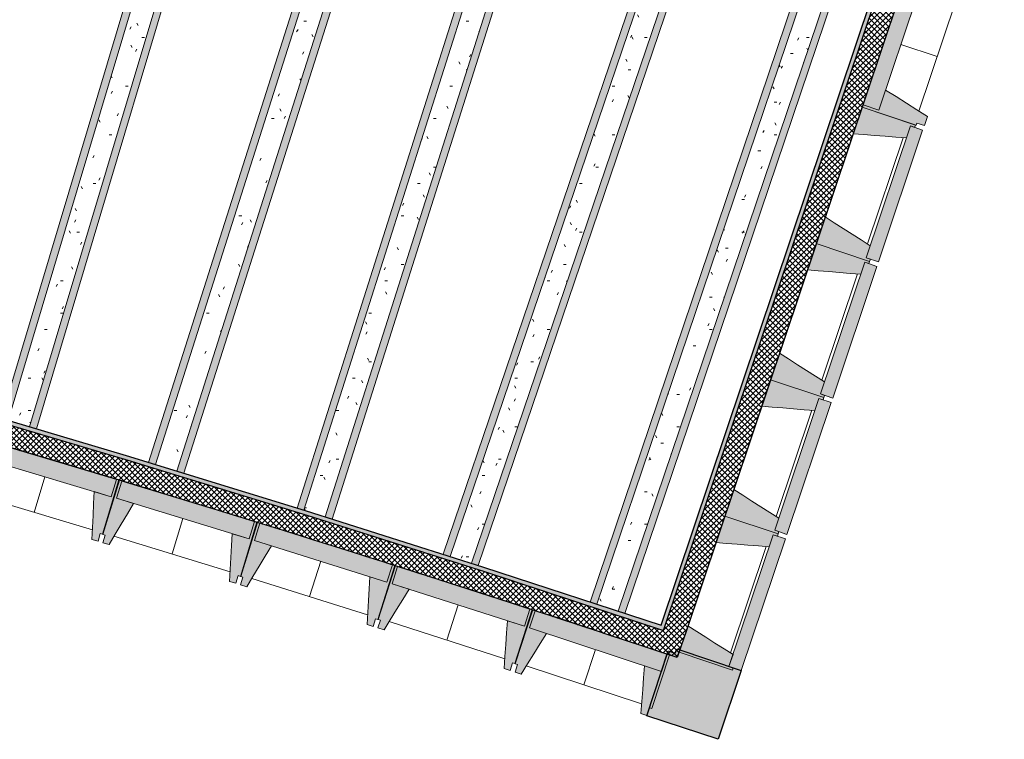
# Model space of a CAD drawing. Header units: centimetres. Extents: x -3137 to 8943, y -3619 to 550.
# Tile 44 of 47: x 8275 to 8892, y -3619 to -3169. Entities that reach past the tile are written whole.
import ezdxf

# ---------------------------------------------------------------- set-up
doc = ezdxf.new("R2010")
doc.units = ezdxf.units.CM
for name, color, linetype, lineweight in [('0-1', 7, 'Continuous', 5), ('ANNOTATIONS-6', 7, 'Continuous', 18), ('HACHURE_C-5', 7, 'Continuous', 18), ('MUR', 7, 'Continuous', 25), ('MUR_C', 7, 'Continuous', 25), ('OSSATURE', 7, 'Continuous', 18), ('OSSATURE_C', 7, 'Continuous', 18), ('Z', 7, 'Continuous', 18)]:
    doc.layers.add(name, color=color, linetype=linetype, lineweight=lineweight)
for name, color, linetype, lineweight, true_color in [('HACHURE-1', 7, 'Continuous', 25, 0x787878), ('HACHURE_C-3', 7, 'Continuous', 5, 0xdadada), ('MUR-1', 5, 'Continuous', 25, 0x0000ff), ('OSSATURE-4', 7, 'Continuous', 5, 0x787878), ('OSSATURE-5', 5, 'Continuous', 25, 0x0000ff)]:
    doc.layers.add(name, color=color, linetype=linetype, lineweight=lineweight, true_color=true_color)
pattern_1 = [(45, (0, 0), (-1.767767, 1.767767), []), (135, (0, 0), (-1.767767, -1.767767), [])]
pattern_2 = [(0, (0, 0), (40.64, 10.16), [1.676, -28.804, 1.676, -28.804, -162.56]), (0, (0, 0), (40.64, 10.16), [-60.96, 1.676, -59.284, 1.676, -28.804, -71.12]), (0, (0, 0), (40.64, 10.16), [-152.4, 1.676, -18.644, 1.676, -49.124]), (120, (15.24, 5.08), (-29.118818, 30.115272), [1.676, -28.804, 1.676, -28.804, -162.56]), (120, (15.24, 5.08), (-29.118818, 30.115272), [-60.96, 1.676, -59.284, 1.676, -28.804, -71.12]), (120, (15.24, 5.08), (-29.118818, 30.115272), [-152.4, 1.676, -18.644, 1.676, -49.124]), (240, (20.32, 25.4), (-11.521182, -40.275272), [1.676, -28.804, 1.676, -28.804, -162.56]), (240, (20.32, 25.4), (-11.521182, -40.275272), [-60.96, 1.676, -59.284, 1.676, -28.804, -71.12]), (240, (20.32, 25.4), (-11.521182, -40.275272), [-152.4, 1.676, -18.644, 1.676, -49.124])]

# ---------------------------------------------------------------- blocks, each defined once
blk = doc.blocks.new('B02_ARC_rvt-3-DDDD_AAA_NNNN_CCC_1_50_N0_Faux plafonds')
at = {"layer": 'HACHURE_C-3'}
for points in [[(1837.2, -3548.93), (2032.68, -2966.94), (2030.31, -2966.16), (1834.83, -3548.14), (1836.41, -3548.66)], [(1836.41, -3551.3), (1837.2, -3548.93), (1834.83, -3548.14), (1723.47, -3511.68), (1611.77, -3476.25), (1499.74, -3441.87), (1387.41, -3408.53), (1274.76, -3376.23), (1161.82, -3344.99), (1048.6, -3314.8), (934.97, -3285.63), (820.98, -3257.5), (707.31, -3230.56), (706.74, -3233), (821.33, -3260.16), (940.11, -3289.53), (1049.18, -3317.54), (1163.79, -3348.12), (1278.1, -3379.79), (1392.11, -3412.52), (1505.81, -3446.34), (1612.93, -3479.23), (1724.83, -3514.74), (1836.02, -3551.17)]]:
    blk.add_hatch(color=256, dxfattribs=at).paths.add_polyline_path(points)
at = {"layer": 'HACHURE_C-5'}
h = blk.add_hatch(dxfattribs=at)
h.set_pattern_fill('FP_43', color=256, style=0, pattern_type=2)
h.set_pattern_definition(pattern_1)
h.paths.add_polyline_path([(1849.21, -3555.57), (2049.8, -2958.37), (2036.98, -2954.14), (1836.41, -3551.3), (1842.81, -3553.43)])
h = blk.add_hatch(dxfattribs=at)
h.set_pattern_fill('FP_43', color=256, style=0, pattern_type=2)
h.set_pattern_definition(pattern_1)
h.paths.add_polyline_path([(1844.91, -3568.37), (1849.21, -3555.57), (1836.41, -3551.3), (1724.83, -3514.74), (1612.93, -3479.23), (1500.69, -3444.76), (1388.14, -3411.35), (1275.28, -3378.98), (1156.65, -3346.2), (1048.69, -3317.41), (934.28, -3288.04), (819.12, -3259.63), (706.74, -3233), (703.69, -3246.15), (708.9, -3247.38), (708.92, -3247.3), (796.51, -3267.99), (796.51, -3268.15), (796.93, -3268.25), (796.97, -3268.1), (884.41, -3289.41), (884.41, -3289.64), (884.82, -3289.74), (884.87, -3289.53), (972.16, -3311.47), (972.16, -3311.69), (972.57, -3311.8), (972.62, -3311.59), (1059.75, -3334.16), (1059.75, -3334.31), (1060.17, -3334.42), (1060.21, -3334.28), (1147.17, -3357.47), (1147.17, -3357.66), (1163.79, -3362.1), (1278.1, -3393.8), (1392.11, -3426.57), (1505.81, -3460.42), (1619.18, -3495.33), (1732.22, -3531.32), (1842.81, -3567.67)])
at = {"layer": 'ANNOTATIONS-6'}
for p, q in [((1961.14, -3222.34), (1960.19, -3225.18)), ((1960.19, -3225.18), (1961.14, -3222.34)), ((1932.48, -3307.65), (1931.53, -3310.5)), ((1931.53, -3310.5), (1932.48, -3307.65)), ((1903.83, -3392.97), (1902.87, -3395.81)), ((1902.87, -3395.81), (1903.83, -3392.97)), ((1875.17, -3478.29), (1874.22, -3481.13)), ((1874.22, -3481.13), (1875.17, -3478.29))]:
    blk.add_line(p, q, dxfattribs=at)
at = {"layer": 'MUR_C'}
for p, q in [((2049.8, -2958.37), (1850.01, -3553.2)), ((1834.83, -3548.14), (2029.51, -2968.53)), ((1837.2, -3548.93), (2032.68, -2966.94)), ((1836.41, -3551.3), (1837.2, -3548.93)), ((1849.21, -3555.57), (1844.91, -3568.37)), ((1850.01, -3553.2), (1849.21, -3555.57))]:
    blk.add_line(p, q, dxfattribs=at)
at = {"layer": 'MUR_C', "flags": 128}
for points in [[(707.31, -3230.56), (821.33, -3257.58), (935.1, -3285.66), (1048.6, -3314.8), (1161.82, -3344.99), (1274.76, -3376.23), (1387.41, -3408.53), (1499.74, -3441.87), (1611.77, -3476.25), (1723.47, -3511.68), (1834.83, -3548.14)], [(706.74, -3233), (820.98, -3260.07), (934.97, -3288.21), (1048.69, -3317.41), (1162.13, -3347.66), (1275.28, -3378.98), (1388.14, -3411.35), (1500.69, -3444.76), (1612.93, -3479.23), (1724.83, -3514.74), (1836.41, -3551.3)]]:
    blk.add_lwpolyline(points, dxfattribs=at)
at = {"layer": 'MUR_C'}
blk.add_arc((-2139.2, -15497.1), 12576.48, 71.53105, 74.852317, dxfattribs=at)
blk = doc.blocks.new('20_MUR PREFA_01 - MODULE_01-V112-DDDD_AAA_NNNN_CCC_1_50_N0_Faux plafonds')
at = {"layer": 'Z'}
for p, q in [((0, 10.63), (0, 34.62)), ((0, 0), (0, 0.16))]:
    blk.add_line(p, q, dxfattribs=at)
blk = doc.blocks.new('20_MUR PREFA_01 - MODULE_01 B-3165811-DDDD_AAA_NNNN_CCC_1_50_N0_Faux plafonds')
at = {"layer": 'Z'}
blk.add_line((0, 11.46), (0, 34.62), dxfattribs=at)
blk = doc.blocks.new('20_MUR PREFA_01 - MODULE_01 B-V113-DDDD_AAA_NNNN_CCC_1_50_N0_Faux plafonds')
at = {"layer": 'Z'}
for p, q in [((0, 11.46), (0, 34.62)), ((0, 0.05), (0, 0.15))]:
    blk.add_line(p, q, dxfattribs=at)
blk = doc.blocks.new('Murs 2 - Murs 1-3190063-DDDD_AAA_NNNN_CCC_1_50_N0_Faux plafonds')
at = {"layer": 'HACHURE-1'}
blk.add_hatch(color=256, dxfattribs=at).paths.add_polyline_path([(1870.55, -3619.49), (1884.98, -3576.52), (1844.59, -3562.95), (1843.69, -3565.64), (1839.23, -3564.17), (1825.86, -3604.77), (1866.45, -3618.14)])
at = {"layer": 'MUR'}
blk.add_line((1835.01, -3576.98), (1838.54, -3566.27), dxfattribs=at)
blk.add_line((1835.01, -3576.98), (1838.54, -3566.27), dxfattribs=at)
at = {"layer": 'MUR_C'}
for p, q in [((1825.86, -3604.77), (1839.23, -3564.17)), ((1839.23, -3564.17), (1843.69, -3565.64)), ((1843.69, -3565.64), (1844.59, -3562.95)), ((1844.59, -3562.95), (1884.98, -3576.52)), ((1884.98, -3576.52), (1870.55, -3619.49)), ((1870.55, -3619.49), (1825.86, -3604.77))]:
    blk.add_line(p, q, dxfattribs=at)
blk = doc.blocks.new('B02_DC_STR_rvt-3-DDDD_AAA_NNNN_CCC_1_50_N0_Faux plafonds')
at = {"layer": 'ANNOTATIONS-6'}
h = blk.add_hatch(dxfattribs=at)
h.set_pattern_fill('FP_175', color=256, style=0, pattern_type=2)
h.set_pattern_definition([(68.195, (2230.979, -666.66), (13.2798029, 38.3058878), [1.475, -25.339, 1.475, -25.339, -143.009]), (68.195, (2230.979, -666.66), (13.2798029, 38.3058878), [-53.628, 1.475, -52.154, 1.475, -25.339, -62.567]), (68.195, (2230.979, -666.66), (13.2798029, 38.3058878), [-134.071, 1.475, -16.401, 1.475, -43.216]), (170.517, (2235.959, -651.656), (-9.515406, -8.633267), [0.2777, -4.771, 0.2777, -4.771, -26.929]), (170.517, (2235.959, -651.656), (-9.515406, -8.633267), [-10.098, 0.2777, -9.821, 0.2777, -4.771, -11.781]), (170.517, (2235.959, -651.656), (-9.515406, -8.633267), [-25.246, 0.2777, -3.088, 0.2777, -8.138]), (259.045, (2237.619, -637.284), (-3.764471, -29.6723342), [1.441, -24.764, 1.441, -164.525]), (259.045, (2237.619, -637.284), (-3.764471, -29.6723342), [-27.646, -24.764, 1.441, -50.969, -87.351]), (259.045, (2237.619, -637.284), (-3.764471, -29.6723342), [-104.821, 1.441, -24.764, 1.441, -59.704]), (259.045, (2237.619, -637.284), (-3.764471, -29.6723342), [-132.467, -16.029, 1.441, -42.234])])
h.paths.add_polyline_path([(1425.8, -3419.92), (1600.52, -2835.2), (1596.21, -2833.93), (1421.48, -3418.64), (1424.94, -3419.67)])
h = blk.add_hatch(dxfattribs=at)
h.set_pattern_fill('FP_70', color=256, style=0, pattern_type=2)
h.set_pattern_definition(pattern_2)
h.paths.add_polyline_path([(1439.22, -3423.9), (1613.96, -2839.14), (1600.52, -2835.2), (1425.8, -3419.92)])
h = blk.add_hatch(dxfattribs=at)
h.set_pattern_fill('FP_176', color=256, style=0, pattern_type=2)
h.set_pattern_definition([(68.195, (2154.782, -643.89), (13.2798029, 38.3058878), [1.475, -25.339, 1.475, -25.339, -143.009]), (68.195, (2154.782, -643.89), (13.2798029, 38.3058878), [-53.628, 1.475, -52.154, 1.475, -25.339, -62.567]), (68.195, (2154.782, -643.89), (13.2798029, 38.3058878), [-134.071, 1.475, -16.401, 1.475, -43.216]), (170.517, (2159.762, -628.887), (-9.515406, -8.633267), [0.2777, -4.771, 0.2777, -4.771, -26.929]), (170.517, (2159.762, -628.887), (-9.515406, -8.633267), [-10.098, 0.2777, -9.821, 0.2777, -4.771, -11.781]), (170.517, (2159.762, -628.887), (-9.515406, -8.633267), [-25.246, 0.2777, -3.088, 0.2777, -8.138]), (259.045, (2161.422, -614.515), (-3.764471, -29.6723342), [1.441, -24.764, 1.441, -164.525]), (259.045, (2161.422, -614.515), (-3.764471, -29.6723342), [-27.646, -24.764, 1.441, -50.969, -87.351]), (259.045, (2161.422, -614.515), (-3.764471, -29.6723342), [-104.821, 1.441, -24.764, 1.441, -59.704]), (259.045, (2161.422, -614.515), (-3.764471, -29.6723342), [-132.467, -16.029, 1.441, -42.234])])
h.paths.add_polyline_path([(1443.53, -3425.18), (1618.27, -2840.41), (1613.96, -2839.14), (1439.22, -3423.9)])
h = blk.add_hatch(dxfattribs=at)
h.set_pattern_fill('FP_177', color=256, style=0, pattern_type=2)
h.set_pattern_definition([(67.495, (2354.815, -749.26), (13.8699508, 38.370114), [1.495, -25.682, 1.495, -25.682, -144.942]), (67.495, (2354.815, -749.26), (13.8699508, 38.370114), [-54.353, 1.495, -52.858, 1.495, -25.682, -63.412]), (67.495, (2354.815, -749.26), (13.8699508, 38.370114), [-135.883, 1.495, -16.623, 1.495, -43.8]), (178.217, (2360.016, -734.259), (-9.937755, -9.479384), [0.2862, -4.917, 0.2862, -4.917, -27.753]), (178.217, (2360.016, -734.259), (-9.937755, -9.479384), [-10.407, 0.2862, -10.121, 0.2862, -4.917, -12.142]), (178.217, (2360.016, -734.259), (-9.937755, -9.479384), [-26.018, 0.2862, -3.183, 0.2862, -8.387]), (258.369, (2361.75, -720.286), (-3.9324882, -28.8914269), [1.419, -24.38, 1.419, -161.972]), (258.369, (2361.75, -720.286), (-3.9324882, -28.8914269), [-27.217, -24.38, 1.419, -50.178, -85.995]), (258.369, (2361.75, -720.286), (-3.9324882, -28.8914269), [-103.194, 1.419, -24.38, 1.419, -58.778]), (258.369, (2361.75, -720.286), (-3.9324882, -28.8914269), [-130.412, -15.78, 1.419, -41.579])])
h.paths.add_polyline_path([(1518.09, -3447.5), (1703.2, -2865.71), (1698.89, -2864.4), (1513.78, -3446.18)])
h = blk.add_hatch(dxfattribs=at)
h.set_pattern_fill('FP_66', color=256, style=0, pattern_type=2)
h.set_pattern_definition(pattern_2)
h.paths.add_polyline_path([(1531.47, -3451.61), (1716.6, -2869.78), (1703.2, -2865.71), (1518.09, -3447.5), (1522.35, -3448.81)])
h = blk.add_hatch(dxfattribs=at)
h.set_pattern_fill('FP_178', color=256, style=0, pattern_type=2)
h.set_pattern_definition([(67.495, (2279.033, -725.147), (13.8699508, 38.370114), [1.495, -25.682, 1.495, -170.624]), (67.495, (2279.033, -725.147), (13.8699508, 38.370114), [-28.671, -25.682, 1.495, -52.858, -90.589]), (67.495, (2279.033, -725.147), (13.8699508, 38.370114), [-108.706, 1.495, -25.682, 1.495, -61.917]), (67.495, (2279.033, -725.147), (13.8699508, 38.370114), [-137.378, -16.623, 1.495, -43.8]), (178.217, (2284.234, -710.146), (-9.937755, -9.479384), [0.2862, -4.917, 0.2862, -4.917, -27.753]), (178.217, (2284.234, -710.146), (-9.937755, -9.479384), [-10.407, 0.2862, -10.121, 0.2862, -4.917, -12.142]), (178.217, (2284.234, -710.146), (-9.937755, -9.479384), [-26.018, 0.2862, -3.183, 0.2862, -8.387]), (258.369, (2285.968, -696.174), (-3.9324882, -28.8914269), [1.419, -24.38, 1.419, -161.972]), (258.369, (2285.968, -696.174), (-3.9324882, -28.8914269), [-27.217, -24.38, 1.419, -50.178, -85.995]), (258.369, (2285.968, -696.174), (-3.9324882, -28.8914269), [-103.194, 1.419, -24.38, 1.419, -58.778]), (258.369, (2285.968, -696.174), (-3.9324882, -28.8914269), [-130.412, -15.78, 1.419, -41.579])])
h.paths.add_polyline_path([(1535.77, -3452.93), (1720.9, -2871.09), (1716.6, -2869.78), (1531.47, -3451.61)])
h = blk.add_hatch(dxfattribs=at)
h.set_pattern_fill('FP_179', color=256, style=0, pattern_type=2)
h.set_pattern_definition([(67.524, (2443.641, -775.59), (13.8457811, 38.3682711), [1.494, -25.669, 1.494, -25.669, -144.868]), (67.524, (2443.641, -775.59), (13.8457811, 38.3682711), [-54.326, 1.494, -52.832, 1.494, -25.669, -63.38]), (67.524, (2443.641, -775.59), (13.8457811, 38.3682711), [-135.814, 1.494, -16.615, 1.494, -43.777]), (177.929, (2448.833, -760.588), (-9.920862, -9.44665), [0.28575, -4.91, 0.28575, -32.619]), (177.929, (2448.833, -760.588), (-9.920862, -9.44665), [-5.481, -4.91, 0.28575, -10.105, -17.318]), (177.929, (2448.833, -760.588), (-9.920862, -9.44665), [-20.782, 0.28575, -4.91, 0.28575, -11.837]), (177.929, (2448.833, -760.588), (-9.920862, -9.44665), [-26.263, -3.178, 0.28575, -8.373]), (258.397, (2450.564, -746.6), (-3.925181, -28.9215514), [1.42, -24.395, 1.42, -24.395, -137.678]), (258.397, (2450.564, -746.6), (-3.925181, -28.9215514), [-51.629, 1.42, -50.21, 1.42, -24.395, -60.234]), (258.397, (2450.564, -746.6), (-3.925181, -28.9215514), [-129.074, 1.42, -15.79, 1.42, -41.605])])
h.paths.add_polyline_path([(1611.04, -3476.03), (1795.8, -2893.91), (1791.51, -2892.57), (1606.74, -3474.71)])
h = blk.add_hatch(dxfattribs=at)
h.set_pattern_fill('FP_105', color=256, style=0, pattern_type=2)
h.set_pattern_definition(pattern_2)
h.paths.add_polyline_path([(1624.39, -3480.25), (1809.1, -2898.09), (1795.8, -2893.91), (1611.04, -3476.03), (1612.93, -3476.62), (1621.17, -3479.23)])
h = blk.add_hatch(dxfattribs=at)
h.set_pattern_fill('FP_180', color=256, style=0, pattern_type=2)
h.set_pattern_definition([(67.524, (2367.842, -751.531), (13.8457811, 38.3682711), [1.494, -25.669, 1.494, -25.669, -144.868]), (67.524, (2367.842, -751.531), (13.8457811, 38.3682711), [-54.326, 1.494, -52.832, 1.494, -25.669, -63.38]), (67.524, (2367.842, -751.531), (13.8457811, 38.3682711), [-135.814, 1.494, -16.615, 1.494, -43.777]), (177.929, (2373.034, -736.53), (-9.920862, -9.44665), [0.28575, -4.91, 0.28575, -4.91, -27.71]), (177.929, (2373.034, -736.53), (-9.920862, -9.44665), [-10.391, 0.28575, -10.105, 0.28575, -4.91, -12.123]), (177.929, (2373.034, -736.53), (-9.920862, -9.44665), [-25.978, 0.28575, -3.178, 0.28575, -8.373]), (258.397, (2374.764, -722.542), (-3.925181, -28.9215514), [1.42, -24.395, 1.42, -24.395, -137.678]), (258.397, (2374.764, -722.542), (-3.925181, -28.9215514), [-51.629, 1.42, -50.21, 1.42, -24.395, -60.234]), (258.397, (2374.764, -722.542), (-3.925181, -28.9215514), [-129.074, 1.42, -15.79, 1.42, -41.605])])
h.paths.add_polyline_path([(1628.68, -3481.61), (1813.45, -2899.46), (1809.16, -2898.11), (1624.39, -3480.25)])
h = blk.add_hatch(dxfattribs=at)
h.set_pattern_fill('FP_181', color=256, style=0, pattern_type=2)
h.set_pattern_definition([(66.679, (2568.279, -873.055), (14.5291417, 38.3753906), [1.514, -26.012, 1.514, -26.012, -146.806]), (66.679, (2568.279, -873.055), (14.5291417, 38.3753906), [-55.052, 1.514, -53.538, 1.514, -26.012, -64.228]), (66.679, (2568.279, -873.055), (14.5291417, 38.3753906), [-137.631, 1.514, -16.837, 1.514, -44.363]), (185.249, (2573.727, -858.081), (-10.410315, -10.300575), [0.30093, -5.17, 0.30093, -34.351]), (185.249, (2573.727, -858.081), (-10.410315, -10.300575), [-5.772, -5.17, 0.30093, -10.642, -18.238]), (185.249, (2573.727, -858.081), (-10.410315, -10.300575), [-21.886, 0.30093, -5.17, 0.30093, -12.466]), (185.249, (2573.727, -858.081), (-10.410315, -10.300575), [-27.658, -3.347, 0.30093, -8.818]), (257.598, (2575.543, -844.524), (-4.1186674, -28.0745622), [1.395, -23.974, 1.395, -159.274]), (257.598, (2575.543, -844.524), (-4.1186674, -28.0745622), [-26.764, -23.974, 1.395, -49.343, -84.563]), (257.598, (2575.543, -844.524), (-4.1186674, -28.0745622), [-101.476, 1.395, -23.974, 1.395, -57.799]), (257.598, (2575.543, -844.524), (-4.1186674, -28.0745622), [-128.24, -15.517, 1.395, -40.886])])
h.paths.add_polyline_path([(1702.59, -3505.06), (1899.29, -2926.41), (1895, -2925.06), (1698.3, -3503.7)])
h = blk.add_hatch(dxfattribs=at)
h.set_pattern_fill('FP_105', color=256, style=0, pattern_type=2)
h.set_pattern_definition(pattern_2)
h.paths.add_polyline_path([(1715.94, -3509.29), (1912.64, -2930.63), (1909.17, -2929.51), (1899.29, -2926.41), (1702.59, -3505.06)])
h = blk.add_hatch(dxfattribs=at)
h.set_pattern_fill('FP_182', color=256, style=0, pattern_type=2)
h.set_pattern_definition([(66.679, (2492.984, -847.46), (14.5291417, 38.3753906), [1.514, -26.012, 1.514, -26.012, -146.806]), (66.679, (2492.984, -847.46), (14.5291417, 38.3753906), [-55.052, 1.514, -53.538, 1.514, -26.012, -64.228]), (66.679, (2492.984, -847.46), (14.5291417, 38.3753906), [-137.631, 1.514, -16.837, 1.514, -44.363]), (185.249, (2498.433, -832.485), (-10.410315, -10.300575), [0.30093, -5.17, 0.30093, -34.351]), (185.249, (2498.433, -832.485), (-10.410315, -10.300575), [-5.772, -5.17, 0.30093, -10.642, -18.238]), (185.249, (2498.433, -832.485), (-10.410315, -10.300575), [-21.886, 0.30093, -5.17, 0.30093, -12.466]), (185.249, (2498.433, -832.485), (-10.410315, -10.300575), [-27.658, -3.347, 0.30093, -8.818]), (257.598, (2500.249, -818.928), (-4.1186674, -28.0745622), [1.395, -23.974, 1.395, -159.274]), (257.598, (2500.249, -818.928), (-4.1186674, -28.0745622), [-26.764, -23.974, 1.395, -49.343, -84.563]), (257.598, (2500.249, -818.928), (-4.1186674, -28.0745622), [-101.476, 1.395, -23.974, 1.395, -57.799]), (257.598, (2500.249, -818.928), (-4.1186674, -28.0745622), [-128.24, -15.517, 1.395, -40.886])])
h.paths.add_polyline_path([(1720.23, -3510.65), (1916.92, -2932.02), (1912.64, -2930.63), (1715.94, -3509.29), (1718.57, -3510.12)])
h = blk.add_hatch(dxfattribs=at)
h.set_pattern_fill('FP_183', color=256, style=0, pattern_type=2)
h.set_pattern_definition([(66.745, (2654.792, -897.89), (14.477296, 38.3768775), [1.513, -25.988, 1.513, -25.988, -146.669]), (66.745, (2654.792, -897.89), (14.477296, 38.3768775), [-55.001, 1.513, -53.488, 1.513, -25.988, -64.168]), (66.745, (2654.792, -897.89), (14.477296, 38.3768775), [-137.502, 1.513, -16.821, 1.513, -44.322]), (184.751, (2660.221, -882.912), (-10.37356, -10.239378), [0.29962, -5.148, 0.29962, -34.202]), (184.751, (2660.221, -882.912), (-10.37356, -10.239378), [-5.747, -5.148, 0.29962, -10.596, -18.159]), (184.751, (2660.221, -882.912), (-10.37356, -10.239378), [-21.791, 0.29962, -5.148, 0.29962, -12.412]), (184.751, (2660.221, -882.912), (-10.37356, -10.239378), [-27.538, -3.332, 0.29962, -8.78]), (257.659, (2662.031, -869.323), (-4.10453, -28.1369036), [1.397, -24.005, 1.397, -159.482]), (257.659, (2662.031, -869.323), (-4.10453, -28.1369036), [-26.799, -24.005, 1.397, -49.407, -84.673]), (257.659, (2662.031, -869.323), (-4.10453, -28.1369036), [-101.608, 1.397, -24.005, 1.397, -57.874]), (257.659, (2662.031, -869.323), (-4.10453, -28.1369036), [-128.407, -15.537, 1.397, -40.939])])
h.paths.add_polyline_path([(1794.55, -3534.95), (1990.41, -2955.85), (1986.13, -2954.46), (1790.27, -3533.55)])
h = blk.add_hatch(dxfattribs=at)
h.set_pattern_fill('FP_70', color=256, style=0, pattern_type=2)
h.set_pattern_definition(pattern_2)
h.paths.add_polyline_path([(1807.85, -3539.31), (2003.73, -2960.17), (1990.41, -2955.85), (1794.55, -3534.95), (1806.99, -3539.03)])
h = blk.add_hatch(dxfattribs=at)
h.set_pattern_fill('FP_184', color=256, style=0, pattern_type=2)
h.set_pattern_definition([(66.745, (2579.458, -872.411), (14.477296, 38.3768775), [1.513, -25.988, 1.513, -172.657]), (66.745, (2579.458, -872.411), (14.477296, 38.3768775), [-29.013, -25.988, 1.513, -53.488, -91.668]), (66.745, (2579.458, -872.411), (14.477296, 38.3768775), [-110.002, 1.513, -25.988, 1.513, -62.655]), (66.745, (2579.458, -872.411), (14.477296, 38.3768775), [-139.015, -16.821, 1.513, -44.322]), (184.751, (2584.887, -857.433), (-10.37356, -10.239378), [0.29962, -5.148, 0.29962, -34.202]), (184.751, (2584.887, -857.433), (-10.37356, -10.239378), [-5.747, -5.148, 0.29962, -10.596, -18.159]), (184.751, (2584.887, -857.433), (-10.37356, -10.239378), [-21.791, 0.29962, -5.148, 0.29962, -12.412]), (184.751, (2584.887, -857.433), (-10.37356, -10.239378), [-27.538, -3.332, 0.29962, -8.78]), (257.659, (2586.697, -843.844), (-4.10453, -28.1369036), [1.397, -24.005, 1.397, -159.482]), (257.659, (2586.697, -843.844), (-4.10453, -28.1369036), [-26.799, -24.005, 1.397, -49.407, -84.673]), (257.659, (2586.697, -843.844), (-4.10453, -28.1369036), [-101.608, 1.397, -24.005, 1.397, -57.874]), (257.659, (2586.697, -843.844), (-4.10453, -28.1369036), [-128.407, -15.537, 1.397, -40.939])])
h.paths.add_polyline_path([(1812.13, -3540.71), (2008.01, -2961.55), (2003.73, -2960.17), (1807.85, -3539.31), (1809.1, -3539.72)])
at = {"layer": 'OSSATURE-4'}
for points in [[(1971.21, -3225.72), (1998.91, -3143.25), (1988.99, -3139.92), (1961.29, -3222.39)], [(1999.75, -3235.3), (2001.66, -3229.62), (1975.48, -3213.03), (1971.21, -3225.72), (1961.29, -3222.39), (1966.24, -3207.17), (1960.66, -3223.76), (1994.53, -3235.13), (1995.01, -3233.71), (1999.24, -3235.13)], [(1988.49, -3243.04), (1991.01, -3235.53), (1993.61, -3236.41), (1994.09, -3234.99), (1960.66, -3223.76), (1955.09, -3240.35), (1981.81, -3242.51)], [(1970.95, -3320.57), (1998.65, -3238.1), (1991.01, -3235.53), (1963.31, -3318.01), (1965.91, -3318.88)], [(1965.43, -3320.3), (1965.91, -3318.88), (1963.31, -3318.01), (1965.83, -3310.5), (1937.58, -3292.49), (1932.01, -3309.08), (1963.31, -3319.59)], [(1959.83, -3328.36), (1962.35, -3320.85), (1964.95, -3321.72), (1965.43, -3320.3), (1932.01, -3309.08), (1926.43, -3325.66), (1953.15, -3327.82)], [(1942.3, -3405.89), (1970, -3323.42), (1962.35, -3320.85), (1934.65, -3403.32), (1937.25, -3404.2)], [(1936.77, -3405.62), (1937.25, -3404.2), (1934.65, -3403.32), (1937.17, -3395.81), (1908.92, -3377.8), (1903.35, -3394.39), (1934.65, -3404.9)], [(1931.17, -3413.68), (1933.7, -3406.17), (1936.3, -3407.04), (1936.77, -3405.62), (1903.35, -3394.39), (1897.78, -3410.98), (1924.49, -3413.14)], [(1913.64, -3491.21), (1941.34, -3408.73), (1933.7, -3406.17), (1905.99, -3488.64), (1908.59, -3489.51)], [(1490.37, -3467.64), (1493.6, -3456.8), (1410.22, -3431.97), (1406.99, -3442.81), (1484.95, -3466.02)], [(1482.08, -3495.49), (1483.51, -3490.7), (1484.95, -3491.13), (1495.08, -3457.09), (1480.23, -3452.66), (1480.23, -3452.82), (1493.6, -3456.8), (1490.37, -3467.64), (1479.67, -3464.45), (1478.25, -3494.35)], [(1488.96, -3497.58), (1504.31, -3471.89), (1493.62, -3468.62), (1496.93, -3457.8), (1510.28, -3461.88), (1510.36, -3461.76), (1495.54, -3457.23), (1485.16, -3491.19), (1486.59, -3491.63), (1485.13, -3496.41), (1486.59, -3496.86)], [(1576.83, -3494.05), (1580.13, -3483.23), (1496.93, -3457.8), (1493.68, -3468.64), (1573.83, -3493.13)], [(1908.12, -3490.93), (1908.59, -3489.51), (1905.99, -3488.64), (1908.52, -3481.13), (1880.27, -3463.12), (1874.69, -3479.71), (1905.99, -3490.22)], [(1568.33, -3521.84), (1569.79, -3517.05), (1571.23, -3517.49), (1581.61, -3483.53), (1566.78, -3479), (1566.78, -3479.15), (1580.13, -3483.23), (1576.83, -3494.05), (1566.14, -3490.78), (1564.51, -3520.67), (1565.32, -3520.92)], [(1575.19, -3523.97), (1590.73, -3498.39), (1580.07, -3495.05), (1583.45, -3484.26), (1596.78, -3488.43), (1596.85, -3488.31), (1582.06, -3483.67), (1571.44, -3517.56), (1572.87, -3518.01), (1571.38, -3522.78), (1572.87, -3523.25)], [(1663.08, -3521.07), (1666.47, -3510.28), (1583.45, -3484.26), (1580.07, -3495.05), (1657.32, -3519.27)], [(1902.52, -3498.99), (1905.04, -3491.48), (1907.64, -3492.36), (1908.12, -3490.93), (1874.69, -3479.71), (1869.12, -3496.3), (1895.84, -3498.45)], [(1884.98, -3576.52), (1912.69, -3494.05), (1905.04, -3491.48), (1877.34, -3573.95), (1879.94, -3574.83)], [(1654.39, -3548.8), (1655.89, -3544.03), (1657.32, -3544.48), (1667.94, -3510.59), (1653.15, -3505.95), (1653.15, -3506.11), (1666.47, -3510.28), (1663.08, -3521.07), (1652.42, -3517.73), (1650.58, -3547.6), (1651.5, -3547.89)], [(1661.24, -3550.99), (1676.96, -3525.52), (1666.32, -3522.1), (1669.78, -3511.33), (1683.07, -3515.6), (1683.15, -3515.48), (1668.4, -3510.73), (1657.53, -3544.54), (1658.96, -3545), (1657.43, -3549.76), (1658.96, -3550.26)], [(1749.15, -3548.72), (1752.61, -3537.95), (1669.78, -3511.33), (1666.32, -3522.1), (1743.21, -3546.81)], [(1740.26, -3576.38), (1741.79, -3571.62), (1743.21, -3572.08), (1754.08, -3538.27), (1739.32, -3533.53), (1739.32, -3533.68), (1752.61, -3537.95), (1749.15, -3548.72), (1738.51, -3545.3), (1736.45, -3575.16), (1737.48, -3575.49)], [(1747.08, -3578.62), (1762.99, -3553.26), (1752.37, -3549.77), (1755.91, -3539.03), (1769.18, -3543.39), (1769.26, -3543.27), (1754.53, -3538.42), (1743.42, -3572.15), (1744.85, -3572.62), (1743.29, -3577.37), (1744.85, -3577.88)], [(1835.01, -3576.98), (1838.55, -3566.24), (1755.91, -3539.03), (1752.37, -3549.77), (1828.91, -3574.97)], [(1879.46, -3576.25), (1879.94, -3574.83), (1877.34, -3573.95), (1879.86, -3566.44), (1851.61, -3548.43), (1846.04, -3565.02), (1877.34, -3575.54)], [(1825.92, -3604.58), (1827.48, -3599.83), (1828.91, -3600.3), (1840.02, -3566.57), (1825.3, -3561.72), (1825.3, -3561.87), (1838.55, -3566.24), (1835.01, -3576.98), (1824.4, -3573.49), (1822.12, -3603.33), (1823.26, -3603.7)]]:
    blk.add_hatch(color=256, dxfattribs=at).paths.add_polyline_path(points)
at = {"layer": 'ANNOTATIONS-6'}
for p, q in [((1421.48, -3418.64), (1596.21, -2833.93)), ((1600.52, -2835.2), (1425.8, -3419.92)), ((1613.96, -2839.14), (1439.22, -3423.9)), ((1618.27, -2840.41), (1443.53, -3425.18)), ((1513.78, -3446.18), (1698.89, -2864.4)), ((1703.2, -2865.71), (1518.09, -3447.5)), ((1716.6, -2869.78), (1531.47, -3451.61)), ((1720.9, -2871.09), (1535.77, -3452.93)), ((1606.74, -3474.71), (1791.51, -2892.57)), ((1795.8, -2893.91), (1611.04, -3476.03)), ((1809.16, -2898.11), (1624.39, -3480.25)), ((1813.45, -2899.46), (1628.68, -3481.61)), ((1698.3, -3503.7), (1895, -2925.06)), ((1899.29, -2926.41), (1702.59, -3505.06)), ((1912.64, -2930.63), (1715.94, -3509.29)), ((1916.92, -2932.02), (1720.23, -3510.65)), ((1790.27, -3533.55), (1986.13, -2954.46)), ((1990.41, -2955.85), (1794.55, -3534.95)), ((2003.73, -2960.17), (1807.85, -3539.31)), ((2008.01, -2961.55), (1812.13, -3540.71))]:
    blk.add_line(p, q, dxfattribs=at)
at = {"layer": 'OSSATURE'}
for p, q in [((1996.35, -3226.25), (2019.27, -3158)), ((1964.15, -3309.42), (1986.5, -3242.88)), ((1935.49, -3394.74), (1957.84, -3328.2)), ((1906.84, -3480.06), (1929.19, -3413.52)), ((1405.61, -3466.57), (1478.54, -3488.28)), ((1492.07, -3492.37), (1564.84, -3514.6)), ((1878.18, -3565.37), (1900.53, -3498.83)), ((1578.34, -3518.78), (1650.95, -3541.54)), ((1664.43, -3545.82), (1736.87, -3569.1)), ((1750.31, -3573.47), (1822.58, -3597.27))]:
    blk.add_line(p, q, dxfattribs=at)
at = {"layer": 'OSSATURE_C'}
for p, q in [((1961.29, -3222.39), (1988.99, -3139.92)), ((1998.91, -3143.25), (1971.21, -3225.72)), ((1960.66, -3223.76), (1966.24, -3207.17)), ((1966.37, -3207.26), (1961.29, -3222.39)), ((1966.24, -3207.17), (1966.37, -3207.26)), ((1971.21, -3225.72), (1975.48, -3213.03)), ((1955.09, -3240.35), (1960.66, -3223.76)), ((1994.53, -3235.13), (1960.66, -3223.76)), ((1960.66, -3223.76), (1994.09, -3234.99)), ((1971.21, -3225.72), (1961.29, -3222.39)), ((1961.29, -3222.39), (1971.21, -3225.72)), ((2001.66, -3229.62), (1999.75, -3235.3)), ((1963.31, -3318.01), (1991.01, -3235.53)), ((1998.65, -3238.1), (1970.95, -3320.57)), ((1991.01, -3235.53), (1988.49, -3243.04)), ((1993.61, -3236.41), (1991.01, -3235.53)), ((1991.01, -3235.53), (1998.65, -3238.1)), ((1994.09, -3234.99), (1993.61, -3236.41)), ((1995.01, -3233.71), (1994.53, -3235.13)), ((1999.75, -3235.3), (1995.01, -3233.71)), ((1932.01, -3309.08), (1937.58, -3292.49)), ((1926.43, -3325.66), (1932.01, -3309.08)), ((1965.43, -3320.3), (1932.01, -3309.08)), ((1932.01, -3309.08), (1965.43, -3320.3)), ((1965.83, -3310.5), (1963.31, -3318.01)), ((1963.31, -3318.01), (1965.91, -3318.88)), ((1970.95, -3320.57), (1963.31, -3318.01)), ((1934.65, -3403.32), (1962.35, -3320.85)), ((1970, -3323.42), (1942.3, -3405.89)), ((1962.35, -3320.85), (1959.83, -3328.36)), ((1964.95, -3321.72), (1962.35, -3320.85)), ((1962.35, -3320.85), (1970, -3323.42)), ((1965.43, -3320.3), (1964.95, -3321.72)), ((1965.91, -3318.88), (1965.43, -3320.3)), ((1903.35, -3394.39), (1908.92, -3377.8)), ((1897.78, -3410.98), (1903.35, -3394.39)), ((1936.77, -3405.62), (1903.35, -3394.39)), ((1903.35, -3394.39), (1936.77, -3405.62)), ((1937.17, -3395.81), (1934.65, -3403.32)), ((1934.65, -3403.32), (1937.25, -3404.2)), ((1942.3, -3405.89), (1934.65, -3403.32)), ((1937.25, -3404.2), (1936.77, -3405.62)), ((1905.99, -3488.64), (1933.7, -3406.17)), ((1941.34, -3408.73), (1913.64, -3491.21)), ((1933.7, -3406.17), (1931.17, -3413.68)), ((1936.3, -3407.04), (1933.7, -3406.17)), ((1933.7, -3406.17), (1941.34, -3408.73)), ((1936.77, -3405.62), (1936.3, -3407.04)), ((1410.22, -3431.97), (1493.6, -3456.8)), ((1490.37, -3467.64), (1406.99, -3442.81)), ((1480.22, -3452.82), (1480.23, -3452.66)), ((1493.6, -3456.8), (1480.22, -3452.82)), ((1480.23, -3452.66), (1495.08, -3457.09)), ((1495.08, -3457.09), (1484.95, -3491.13)), ((1485.16, -3491.19), (1495.54, -3457.23)), ((1490.37, -3467.64), (1493.6, -3456.8)), ((1493.6, -3456.8), (1490.37, -3467.64)), ((1496.93, -3457.8), (1493.62, -3468.62)), ((1493.62, -3468.62), (1496.93, -3457.8)), ((1495.54, -3457.23), (1510.36, -3461.76)), ((1510.28, -3461.88), (1496.93, -3457.8)), ((1496.93, -3457.8), (1580.13, -3483.23)), ((1479.67, -3464.45), (1490.37, -3467.64)), ((1510.36, -3461.76), (1510.28, -3461.88)), ((1874.69, -3479.71), (1880.27, -3463.12)), ((1493.62, -3468.62), (1504.31, -3471.89)), ((1576.83, -3494.05), (1493.62, -3468.62)), ((1566.78, -3479.15), (1566.78, -3479)), ((1566.78, -3479), (1581.61, -3483.53)), ((1580.13, -3483.23), (1566.78, -3479.15)), ((1581.61, -3483.53), (1571.23, -3517.49)), ((1571.44, -3517.56), (1582.06, -3483.67)), ((1576.83, -3494.05), (1580.13, -3483.23)), ((1580.13, -3483.23), (1576.83, -3494.05)), ((1583.45, -3484.26), (1580.07, -3495.05)), ((1580.07, -3495.05), (1583.45, -3484.26)), ((1582.06, -3483.67), (1596.85, -3488.31)), ((1596.78, -3488.43), (1583.45, -3484.26)), ((1583.45, -3484.26), (1666.47, -3510.28)), ((1869.12, -3496.3), (1874.69, -3479.71)), ((1908.12, -3490.93), (1874.69, -3479.71)), ((1874.69, -3479.71), (1908.12, -3490.93)), ((1908.52, -3481.13), (1905.99, -3488.64)), ((1483.51, -3490.7), (1482.08, -3495.49)), ((1484.95, -3491.13), (1483.51, -3490.7)), ((1566.14, -3490.78), (1576.83, -3494.05)), ((1596.85, -3488.31), (1596.78, -3488.43)), ((1905.99, -3488.64), (1908.59, -3489.51)), ((1913.64, -3491.21), (1905.99, -3488.64)), ((1908.12, -3490.93), (1907.64, -3492.36)), ((1908.59, -3489.51), (1908.12, -3490.93)), ((1482.08, -3495.49), (1478.25, -3494.35)), ((1485.13, -3496.41), (1486.59, -3491.63)), ((1488.96, -3497.58), (1485.13, -3496.41)), ((1486.59, -3491.63), (1485.16, -3491.19)), ((1580.07, -3495.05), (1590.73, -3498.39)), ((1663.08, -3521.07), (1580.07, -3495.05)), ((1877.34, -3573.95), (1905.04, -3491.48)), ((1912.69, -3494.05), (1884.98, -3576.52)), ((1905.04, -3491.48), (1902.52, -3498.99)), ((1907.64, -3492.36), (1905.04, -3491.48)), ((1905.04, -3491.48), (1912.69, -3494.05)), ((1653.14, -3506.1), (1653.15, -3505.95)), ((1666.47, -3510.28), (1653.14, -3506.1)), ((1653.15, -3505.95), (1667.94, -3510.59)), ((1667.94, -3510.59), (1657.32, -3544.48)), ((1657.53, -3544.54), (1668.4, -3510.73)), ((1663.08, -3521.07), (1666.47, -3510.28)), ((1666.47, -3510.28), (1663.08, -3521.07)), ((1669.78, -3511.33), (1666.32, -3522.1)), ((1666.32, -3522.1), (1669.78, -3511.33)), ((1668.4, -3510.73), (1683.15, -3515.48)), ((1683.07, -3515.6), (1669.78, -3511.33)), ((1669.78, -3511.33), (1752.61, -3537.95)), ((1683.15, -3515.48), (1683.07, -3515.6)), ((1568.33, -3521.84), (1564.51, -3520.67)), ((1569.79, -3517.05), (1568.33, -3521.84)), ((1571.23, -3517.49), (1569.79, -3517.05)), ((1571.38, -3522.78), (1572.87, -3518.01)), ((1572.87, -3518.01), (1571.44, -3517.56)), ((1652.42, -3517.73), (1663.08, -3521.07)), ((1575.19, -3523.97), (1571.38, -3522.78)), ((1666.32, -3522.1), (1676.96, -3525.52)), ((1749.15, -3548.72), (1666.32, -3522.1)), ((1739.31, -3533.68), (1739.32, -3533.53)), ((1752.61, -3537.95), (1739.31, -3533.68)), ((1739.32, -3533.53), (1754.08, -3538.27)), ((1754.08, -3538.27), (1743.21, -3572.08)), ((1743.42, -3572.15), (1754.53, -3538.42)), ((1749.15, -3548.72), (1752.61, -3537.95)), ((1752.61, -3537.95), (1749.15, -3548.72)), ((1755.91, -3539.03), (1752.37, -3549.77)), ((1752.37, -3549.77), (1755.91, -3539.03)), ((1754.53, -3538.42), (1769.26, -3543.27)), ((1769.18, -3543.39), (1755.91, -3539.03)), ((1755.91, -3539.03), (1838.55, -3566.24)), ((1655.89, -3544.03), (1654.39, -3548.8)), ((1657.32, -3544.48), (1655.89, -3544.03)), ((1657.43, -3549.76), (1658.96, -3545)), ((1658.96, -3545), (1657.53, -3544.54)), ((1738.51, -3545.3), (1749.15, -3548.72)), ((1769.26, -3543.27), (1769.18, -3543.39)), ((1654.39, -3548.8), (1650.58, -3547.6)), ((1661.24, -3550.99), (1657.43, -3549.76)), ((1752.37, -3549.77), (1762.99, -3553.26)), ((1835.01, -3576.98), (1752.37, -3549.77)), ((1846.04, -3565.02), (1851.61, -3548.43)), ((1825.28, -3561.87), (1825.3, -3561.72)), ((1838.55, -3566.24), (1825.28, -3561.87)), ((1825.3, -3561.72), (1840.02, -3566.57)), ((1879.46, -3576.25), (1846.04, -3565.02)), ((1840.02, -3566.57), (1828.91, -3600.3)), ((1835.01, -3576.98), (1838.55, -3566.24)), ((1838.55, -3566.24), (1835.01, -3576.98)), ((1879.86, -3566.44), (1877.34, -3573.95)), ((1740.26, -3576.38), (1736.45, -3575.16)), ((1741.79, -3571.62), (1740.26, -3576.38)), ((1743.21, -3572.08), (1741.79, -3571.62)), ((1743.29, -3577.37), (1744.85, -3572.62)), ((1747.08, -3578.62), (1743.29, -3577.37)), ((1744.85, -3572.62), (1743.42, -3572.15)), ((1824.4, -3573.49), (1835.01, -3576.98)), ((1877.34, -3573.95), (1879.94, -3574.83)), ((1884.98, -3576.52), (1877.34, -3573.95)), ((1879.94, -3574.83), (1879.46, -3576.25)), ((1827.48, -3599.83), (1825.92, -3604.58)), ((1828.91, -3600.3), (1827.48, -3599.83)), ((1825.92, -3604.58), (1822.12, -3603.33))]:
    blk.add_line(p, q, dxfattribs=at)
at = {"layer": 'OSSATURE_C', "flags": 128}
for points in [[(1975.48, -3213.03), (1982.02, -3217.17), (1988.57, -3221.32), (1995.11, -3225.47), (2001.66, -3229.62)], [(1988.49, -3243.04), (1981.81, -3242.51), (1975.13, -3241.97), (1968.45, -3241.43), (1961.77, -3240.89), (1955.09, -3240.35)], [(1937.58, -3292.49), (1943.23, -3296.09), (1948.88, -3299.69), (1954.53, -3303.29), (1960.18, -3306.89), (1965.83, -3310.5)], [(1959.83, -3328.36), (1953.15, -3327.82), (1946.47, -3327.28), (1939.79, -3326.74), (1933.11, -3326.2), (1926.43, -3325.66)], [(1908.92, -3377.8), (1914.57, -3381.4), (1920.22, -3385.01), (1925.87, -3388.61), (1931.52, -3392.21), (1937.17, -3395.81)], [(1931.17, -3413.68), (1924.49, -3413.14), (1917.81, -3412.6), (1911.14, -3412.06), (1904.46, -3411.52), (1897.78, -3410.98)], [(1478.25, -3494.35), (1478.6, -3486.87), (1478.96, -3479.4), (1479.31, -3471.93), (1479.67, -3464.45)], [(1880.27, -3463.12), (1885.92, -3466.72), (1891.57, -3470.32), (1897.22, -3473.92), (1902.87, -3477.53), (1908.52, -3481.13)], [(1504.31, -3471.89), (1500.47, -3478.31), (1496.63, -3484.73), (1492.79, -3491.16), (1488.96, -3497.58)], [(1564.51, -3520.67), (1564.92, -3513.2), (1565.32, -3505.72), (1565.73, -3498.25), (1566.14, -3490.78)], [(1902.52, -3498.99), (1895.84, -3498.45), (1889.16, -3497.91), (1882.48, -3497.37), (1875.8, -3496.84), (1869.12, -3496.3)], [(1590.73, -3498.39), (1586.84, -3504.79), (1582.96, -3511.18), (1579.08, -3517.58), (1575.19, -3523.97)], [(1650.58, -3547.6), (1651.04, -3540.14), (1651.5, -3532.67), (1651.96, -3525.2), (1652.42, -3517.73)], [(1676.96, -3525.52), (1673.03, -3531.89), (1669.1, -3538.25), (1665.17, -3544.62), (1661.24, -3550.99)], [(1736.45, -3575.16), (1736.96, -3567.69), (1737.48, -3560.23), (1738, -3552.76), (1738.51, -3545.3)], [(1851.61, -3548.43), (1857.26, -3552.04), (1862.91, -3555.64), (1868.56, -3559.24), (1874.21, -3562.84), (1879.86, -3566.44)], [(1762.99, -3553.26), (1759.01, -3559.6), (1755.04, -3565.94), (1751.06, -3572.28), (1747.08, -3578.62)], [(1822.12, -3603.33), (1822.69, -3595.87), (1823.26, -3588.41), (1823.83, -3580.95), (1824.4, -3573.49)]]:
    blk.add_lwpolyline(points, dxfattribs=at)
at = {"layer": 'MUR-1'}
blk.add_blockref('Murs 2 - Murs 1-3190063-DDDD_AAA_NNNN_CCC_1_50_N0_Faux plafonds', (0, 0), dxfattribs=at)
at = {"layer": 'OSSATURE-5'}
for name, p, rotation in [('20_MUR PREFA_01 - MODULE_01-V112-DDDD_AAA_NNNN_CCC_1_50_N0_Faux plafonds', (1974.99, -3181.1), 251.4335275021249), ('20_MUR PREFA_01 - MODULE_01 B-3165811-DDDD_AAA_NNNN_CCC_1_50_N0_Faux plafonds', (1451.95, -3444.25), 163.4189238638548), ('20_MUR PREFA_01 - MODULE_01 B-3165811-DDDD_AAA_NNNN_CCC_1_50_N0_Faux plafonds', (1538.57, -3470.38), 163.0072891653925), ('20_MUR PREFA_01 - MODULE_01 B-V113-DDDD_AAA_NNNN_CCC_1_50_N0_Faux plafonds', (1625, -3497.13), 162.5956544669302), ('20_MUR PREFA_01 - MODULE_01 B-3165811-DDDD_AAA_NNNN_CCC_1_50_N0_Faux plafonds', (1711.24, -3524.5), 162.1840197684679), ('20_MUR PREFA_01 - MODULE_01 B-3165811-DDDD_AAA_NNNN_CCC_1_50_N0_Faux plafonds', (1797.28, -3552.49), 161.7723850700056)]:
    blk.add_blockref(name, p, dxfattribs=dict(at, rotation=rotation))

msp = doc.modelspace()

# ---------------------------------------------------------------- block references
at = {"layer": '0-1'}
for name in ['B02_DC_STR_rvt-3-DDDD_AAA_NNNN_CCC_1_50_N0_Faux plafonds', 'B02_ARC_rvt-3-DDDD_AAA_NNNN_CCC_1_50_N0_Faux plafonds']:
    msp.add_blockref(name, (6842.123, 0), dxfattribs=at)

doc.saveas('drawing.dxf')
